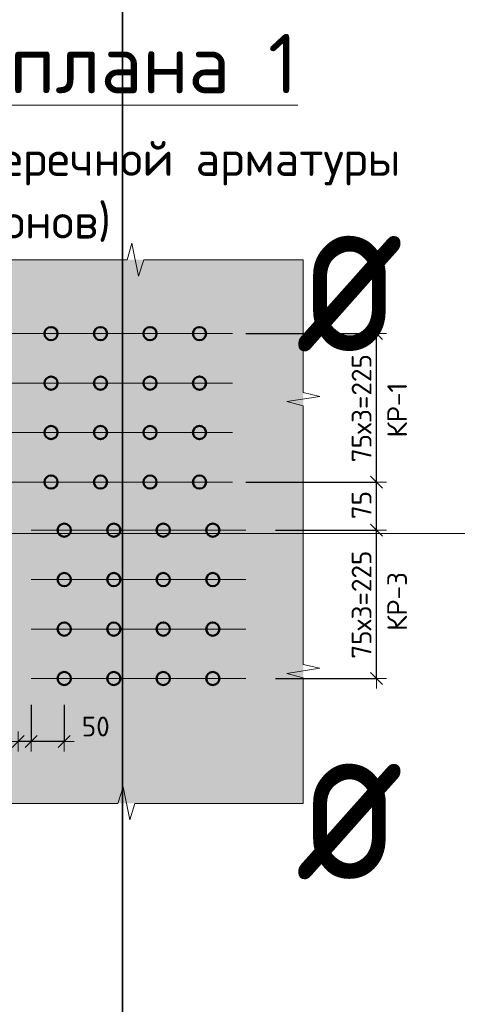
# Model space of a CAD drawing. Header units: metres. Extents: x -38 to 107, y -15 to 21.
# Tile 90 of 133: x 75.264 to 75.927, y 3.758 to 5.25. Entities that reach past the tile are written whole.
import ezdxf

# ---------------------------------------------------------------- set-up
doc = ezdxf.new("R2010")
doc.units = ezdxf.units.M
doc.header["$PDMODE"] = 65
doc.layers.add('XR$3$_3705', color=7, linetype='Continuous')
doc.layers.add('XR$5$_3705', color=7, linetype='Continuous')
for name, color, linetype, lineweight in [('XR$3$ВК__отв в полу 1-2 эт', 220, 'Continuous', 25), ('XR$3$Размерная линия (1)', 7, 'Continuous', 13), ('XR$3$Текст_ общее_1', 7, 'Continuous', 13), ('XR$5$ВК__отв в полу 1-2 эт', 220, 'Continuous', 25), ('XR$5$Размерная линия (1)', 7, 'Continuous', 13), ('XR$5$Текст_ общее_1', 7, 'Continuous', 13)]:
    doc.layers.add(name, color=color, linetype=linetype, lineweight=lineweight)
doc.styles.add('ISOCPEUR', font='txt')
doc.dimstyles.new('DIMSTYLE_23', dxfattribs={"dimtxt": 0.03, "dimasz": 0.03, "dimexe": 0, "dimexo": 0, "dimgap": 0.015, "dimtad": 2, "dimdec": 0, "dimlfac": 1000, "dimrnd": 5, "dimzin": 12, "dimdsep": 46, "dimtxsty": 'ISOCPEUR', "dimblk1": 'ALL_ML_STRICH', "dimblk2": 'ALL_ML_STRICH', "dimsah": 1, "dimcen": 0, "dimclrd": 7, "dimclre": 256, "dimclrt": 7, "dimadec": 0, "dimazin": 0, "dimtfac": 1, "dimtdec": 0, "dimtix": 1, "dimtmove": 2, "dimatfit": 3, "dimfxl": 0, "dimtvp": 1.2, "dimtzin": 0, "dimlwd": 0, "dimlwe": -3, "dimarcsym": 0})
doc.dimstyles.new('DIMSTYLE_24', dxfattribs={"dimtxt": 0.03, "dimasz": 0.03, "dimexe": 0, "dimexo": 0, "dimgap": 0.015, "dimtad": 2, "dimdec": 0, "dimlfac": 1000, "dimrnd": 5, "dimzin": 12, "dimdsep": 46, "dimtxsty": 'ISOCPEUR', "dimblk1": 'ALL_ML_STRICH', "dimblk2": 'ALL_ML_STRICH', "dimsah": 1, "dimcen": 0, "dimclrd": 7, "dimclre": 256, "dimclrt": 7, "dimadec": 0, "dimazin": 0, "dimtfac": 1, "dimtdec": 0, "dimtix": 1, "dimtmove": 2, "dimatfit": 3, "dimfxl": 0, "dimtzin": 0, "dimlwd": 0, "dimlwe": -3, "dimarcsym": 0})

# ---------------------------------------------------------------- blocks, each defined once
blk = doc.blocks.new('ЭЛЕМЕНТ_УЗОРА_7')
at = {"color": 7, "linetype": 'Continuous', "lineweight": 13, "transparency": 33554687}
for p, q in [((74.6496, 4.8864), (74.6496, 4.8864)), ((74.6496, 4.8864), (74.6496, 4.8864)), ((75.6936, 4.8864), (75.6936, 4.8864)), ((75.6936, 4.8864), (75.6936, 4.8864)), ((74.6496, 4.0624), (74.6496, 4.0624)), ((75.6936, 4.0624), (75.6936, 4.0624))]:
    blk.add_line(p, q, dxfattribs=at)
for points in [[(74.6496, 4.8864), (74.9048, 4.8864), (74.9121, 4.9114), (74.9221, 4.8614), (74.9304, 4.8864), (75.1716, 4.8864)], [(75.1716, 4.8864), (75.4268, 4.8864), (75.4341, 4.9114), (75.4441, 4.8614), (75.4524, 4.8864), (75.6936, 4.8864)], [(74.6496, 4.4744), (74.6496, 4.6759), (74.6246, 4.6816), (74.6746, 4.6895), (74.6496, 4.6961), (74.6496, 4.8864)], [(75.6936, 4.8864), (75.6936, 4.6849), (75.7186, 4.6792), (75.6686, 4.6713), (75.6936, 4.6648), (75.6936, 4.4744)], [(74.6496, 4.0624), (74.6496, 4.2639), (74.6246, 4.2696), (74.6746, 4.2775), (74.6496, 4.2841), (74.6496, 4.4744)], [(75.6936, 4.4744), (75.6936, 4.2729), (75.7186, 4.2672), (75.6686, 4.2593), (75.6936, 4.2528), (75.6936, 4.0624)], [(75.1716, 4.0624), (74.9163, 4.0624), (74.909, 4.0374), (74.8991, 4.0874), (74.8907, 4.0624), (74.6496, 4.0624), (74.6496, 4.0624)], [(75.6936, 4.0624), (75.6936, 4.0624), (75.4383, 4.0624), (75.431, 4.0374), (75.4211, 4.0874), (75.4127, 4.0624), (75.1716, 4.0624)]]:
    blk.add_lwpolyline(points, dxfattribs=at)
blk = doc.blocks.new('ALL_ML_STRICH')
at = {"color": 0, "linetype": 'ByBlock', "lineweight": -2}
for p, q in [((0, -0.5), (0, 0.5)), ((-1, 0), (0.5, 0)), ((-0.3, -0.3), (0.3, 0.3))]:
    blk.add_line(p, q, dxfattribs=at)
blk = doc.blocks.new('*D169')
at = {"layer": 'DEFPOINTS', "color": 7, "linetype": 'Continuous', "lineweight": 13, "transparency": 33554687}
for p in [(75.6316, 4.4766), (75.6316, 4.2516), (75.8046, 4.2516)]:
    blk.add_point(p, dxfattribs=at)
at = {"layer": 'XR$3$Размерная линия (1)', "color": 9, "linetype": 'Continuous', "lineweight": -2, "true_color": 0xc7c7c7, "transparency": 33554687}
for p, q in [((75.6516, 4.4766), (75.8046, 4.4766)), ((75.6516, 4.2516), (75.8046, 4.2516))]:
    blk.add_line(p, q, dxfattribs=at)
at = {"layer": 'XR$3$Размерная линия (1)', "color": 7, "linetype": 'Continuous', "lineweight": -2, "transparency": 33554687}
blk.add_line((75.8046, 4.2516), (75.8046, 4.4766), dxfattribs=at)
at = {"layer": 'XR$3$Размерная линия (1)', "color": 7, "linetype": 'Continuous', "lineweight": 13, "transparency": 33554687, "xscale": 0.03, "yscale": 0.03, "zscale": 0.03}
for p, rotation in [((75.8046, 4.4766), 90), ((75.8046, 4.2516), 270)]:
    blk.add_blockref('ALL_ML_STRICH', p, dxfattribs=dict(at, rotation=rotation))
at = {"layer": 'XR$3$Размерная линия (1)', "color": 7, "linetype": 'Continuous', "lineweight": 13, "transparency": 33554687, "insert": (75.7671, 4.2816), "char_height": 0.03, "width": 0.0015, "attachment_point": 1, "rotation": 90, "line_spacing_factor": 0.60241, "style": 'ISOCPEUR'}
blk.add_mtext('75х3=225', dxfattribs=at)
blk = doc.blocks.new('*D170')
at = {"layer": 'DEFPOINTS', "color": 7, "linetype": 'Continuous', "lineweight": 13, "transparency": 33554687}
for p in [(75.5866, 4.5494), (75.6316, 4.4766), (75.8046, 4.4766)]:
    blk.add_point(p, dxfattribs=at)
at = {"layer": 'XR$3$Размерная линия (1)', "color": 9, "linetype": 'Continuous', "lineweight": -2, "true_color": 0xc7c7c7, "transparency": 33554687}
for p, q in [((75.6066, 4.5494), (75.8046, 4.5494)), ((75.6516, 4.4766), (75.8046, 4.4766))]:
    blk.add_line(p, q, dxfattribs=at)
at = {"layer": 'XR$3$Размерная линия (1)', "color": 7, "linetype": 'Continuous', "lineweight": -2, "transparency": 33554687}
blk.add_line((75.8046, 4.4766), (75.8046, 4.5494), dxfattribs=at)
at = {"layer": 'XR$3$Размерная линия (1)', "color": 7, "linetype": 'Continuous', "lineweight": 13, "transparency": 33554687, "xscale": 0.03, "yscale": 0.03, "zscale": 0.03}
for p, rotation in [((75.8046, 4.5494), 90), ((75.8046, 4.4766), 270)]:
    blk.add_blockref('ALL_ML_STRICH', p, dxfattribs=dict(at, rotation=rotation))
at = {"layer": 'XR$3$Размерная линия (1)', "color": 7, "linetype": 'Continuous', "lineweight": 13, "transparency": 33554687, "insert": (75.7821, 4.5145), "char_height": 0.03, "width": 0.06, "attachment_point": 5, "rotation": 90, "style": 'ISOCPEUR'}
blk.add_mtext('\\A1;{75}', dxfattribs=at)
blk = doc.blocks.new('*D171')
at = {"layer": 'DEFPOINTS', "color": 7, "linetype": 'Continuous', "lineweight": 13, "transparency": 33554687}
for p in [(75.5866, 4.7744), (75.5866, 4.5494), (75.8046, 4.5494)]:
    blk.add_point(p, dxfattribs=at)
at = {"layer": 'XR$3$Размерная линия (1)', "color": 9, "linetype": 'Continuous', "lineweight": -2, "true_color": 0xc7c7c7, "transparency": 33554687}
for p, q in [((75.6066, 4.7744), (75.8046, 4.7744)), ((75.6066, 4.5494), (75.8046, 4.5494))]:
    blk.add_line(p, q, dxfattribs=at)
at = {"layer": 'XR$3$Размерная линия (1)', "color": 7, "linetype": 'Continuous', "lineweight": -2, "transparency": 33554687}
blk.add_line((75.8046, 4.5494), (75.8046, 4.7744), dxfattribs=at)
at = {"layer": 'XR$3$Размерная линия (1)', "color": 7, "linetype": 'Continuous', "lineweight": 13, "transparency": 33554687, "xscale": 0.03, "yscale": 0.03, "zscale": 0.03}
for p, rotation in [((75.8046, 4.7744), 90), ((75.8046, 4.5494), 270)]:
    blk.add_blockref('ALL_ML_STRICH', p, dxfattribs=dict(at, rotation=rotation))
at = {"layer": 'XR$3$Размерная линия (1)', "color": 7, "linetype": 'Continuous', "lineweight": 13, "transparency": 33554687, "insert": (75.7671, 4.5794), "char_height": 0.03, "width": 0.0015, "attachment_point": 1, "rotation": 90, "line_spacing_factor": 0.60241, "style": 'ISOCPEUR'}
blk.add_mtext('75х3=225', dxfattribs=at)
blk = doc.blocks.new('*D222')
at = {"layer": 'DEFPOINTS', "color": 7, "linetype": 'Continuous', "lineweight": 13, "transparency": 33554687}
for p in [(75.2816, 4.2316), (75.3316, 4.2316), (75.3316, 4.1563)]:
    blk.add_point(p, dxfattribs=at)
at = {"layer": 'XR$3$Размерная линия (1)', "color": 9, "linetype": 'Continuous', "lineweight": -2, "true_color": 0xc7c7c7, "transparency": 33554687}
for p, q in [((75.2816, 4.2116), (75.2816, 4.1563)), ((75.3316, 4.2116), (75.3316, 4.1563))]:
    blk.add_line(p, q, dxfattribs=at)
at = {"layer": 'XR$3$Размерная линия (1)', "color": 7, "linetype": 'Continuous', "lineweight": -2, "transparency": 33554687}
blk.add_line((75.3316, 4.1563), (75.2816, 4.1563), dxfattribs=at)
at = {"layer": 'XR$3$Размерная линия (1)', "color": 7, "linetype": 'Continuous', "lineweight": 13, "transparency": 33554687, "xscale": 0.03, "yscale": 0.03, "zscale": 0.03}
for p, rotation in [((75.2816, 4.1563), 180), ((75.3316, 4.1563), 360)]:
    blk.add_blockref('ALL_ML_STRICH', p, dxfattribs=dict(at, rotation=rotation))
at = {"layer": 'XR$3$Размерная линия (1)', "color": 7, "linetype": 'Continuous', "lineweight": 13, "transparency": 33554687, "insert": (75.3793, 4.1789), "char_height": 0.03, "width": 0.06, "attachment_point": 5, "style": 'ISOCPEUR'}
blk.add_mtext('\\A1;{50}', dxfattribs=at)
blk = doc.blocks.new('*D223')
at = {"layer": 'DEFPOINTS', "color": 7, "linetype": 'Continuous', "lineweight": 13, "transparency": 33554687}
for p in [(75.2816, 4.2316), (75.2616, 4.166), (75.2816, 4.1563)]:
    blk.add_point(p, dxfattribs=at)
at = {"layer": 'XR$3$Размерная линия (1)', "color": 9, "linetype": 'Continuous', "lineweight": -2, "true_color": 0xc7c7c7, "transparency": 33554687}
for p, q in [((75.2816, 4.2116), (75.2816, 4.1563)), ((75.2616, 4.1563), (75.2616, 4.1563))]:
    blk.add_line(p, q, dxfattribs=at)
at = {"layer": 'XR$3$Размерная линия (1)', "color": 7, "linetype": 'Continuous', "lineweight": -2, "transparency": 33554687}
blk.add_line((75.2816, 4.1563), (75.2616, 4.1563), dxfattribs=at)
at = {"layer": 'XR$3$Размерная линия (1)', "color": 7, "linetype": 'Continuous', "lineweight": 13, "transparency": 33554687, "xscale": 0.03, "yscale": 0.03, "zscale": 0.03}
for p, rotation in [((75.2616, 4.1563), 180), ((75.2816, 4.1563), 360)]:
    blk.add_blockref('ALL_ML_STRICH', p, dxfattribs=dict(at, rotation=rotation))
at = {"layer": 'XR$3$Размерная линия (1)', "color": 7, "linetype": 'Continuous', "lineweight": 13, "transparency": 33554687, "insert": (75.2185, 4.1788), "char_height": 0.03, "width": 0.06, "attachment_point": 5, "style": 'ISOCPEUR'}
blk.add_mtext('\\A1;{20}', dxfattribs=at)
blk = doc.blocks.new('ЭЛЕМЕНТ_УЗОРА_18')
at = {"color": 7, "linetype": 'Continuous', "lineweight": 13, "transparency": 33554687}
for p, q in [((74.6496, 4.8864), (74.6496, 4.8864)), ((74.6496, 4.8864), (74.6496, 4.8864)), ((75.6936, 4.8864), (75.6936, 4.8864)), ((75.6936, 4.8864), (75.6936, 4.8864)), ((74.6496, 4.0624), (74.6496, 4.0624)), ((75.6936, 4.0624), (75.6936, 4.0624))]:
    blk.add_line(p, q, dxfattribs=at)
for points in [[(74.6496, 4.8864), (74.9048, 4.8864), (74.9121, 4.9114), (74.9221, 4.8614), (74.9304, 4.8864), (75.1716, 4.8864)], [(75.1716, 4.8864), (75.4268, 4.8864), (75.4341, 4.9114), (75.4441, 4.8614), (75.4524, 4.8864), (75.6936, 4.8864)], [(74.6496, 4.4744), (74.6496, 4.6759), (74.6246, 4.6816), (74.6746, 4.6895), (74.6496, 4.6961), (74.6496, 4.8864)], [(75.6936, 4.8864), (75.6936, 4.6849), (75.7186, 4.6792), (75.6686, 4.6713), (75.6936, 4.6648), (75.6936, 4.4744)], [(74.6496, 4.0624), (74.6496, 4.2639), (74.6246, 4.2696), (74.6746, 4.2775), (74.6496, 4.2841), (74.6496, 4.4744)], [(75.6936, 4.4744), (75.6936, 4.2729), (75.7186, 4.2672), (75.6686, 4.2593), (75.6936, 4.2528), (75.6936, 4.0624)], [(75.1716, 4.0624), (74.9163, 4.0624), (74.909, 4.0374), (74.8991, 4.0874), (74.8907, 4.0624), (74.6496, 4.0624), (74.6496, 4.0624)], [(75.6936, 4.0624), (75.6936, 4.0624), (75.4383, 4.0624), (75.431, 4.0374), (75.4211, 4.0874), (75.4127, 4.0624), (75.1716, 4.0624)]]:
    blk.add_lwpolyline(points, dxfattribs=at)
blk = doc.blocks.new('*D689')
at = {"layer": 'DEFPOINTS', "color": 7, "linetype": 'Continuous', "lineweight": 13, "transparency": 33554687}
for p in [(75.6316, 4.4766), (75.6316, 4.2516), (75.8046, 4.2516)]:
    blk.add_point(p, dxfattribs=at)
at = {"layer": 'XR$5$Размерная линия (1)', "color": 9, "linetype": 'Continuous', "lineweight": -2, "true_color": 0xc7c7c7, "transparency": 33554687}
for p, q in [((75.6516, 4.4766), (75.8046, 4.4766)), ((75.6516, 4.2516), (75.8046, 4.2516))]:
    blk.add_line(p, q, dxfattribs=at)
at = {"layer": 'XR$5$Размерная линия (1)', "color": 7, "linetype": 'Continuous', "lineweight": -2, "transparency": 33554687}
blk.add_line((75.8046, 4.2516), (75.8046, 4.4766), dxfattribs=at)
at = {"layer": 'XR$5$Размерная линия (1)', "color": 7, "linetype": 'Continuous', "lineweight": 13, "transparency": 33554687, "xscale": 0.03, "yscale": 0.03, "zscale": 0.03}
for p, rotation in [((75.8046, 4.4766), 90), ((75.8046, 4.2516), 270)]:
    blk.add_blockref('ALL_ML_STRICH', p, dxfattribs=dict(at, rotation=rotation))
at = {"layer": 'XR$5$Размерная линия (1)', "color": 7, "linetype": 'Continuous', "lineweight": 13, "transparency": 33554687, "insert": (75.7671, 4.2816), "char_height": 0.03, "width": 0.0015, "attachment_point": 1, "rotation": 90, "line_spacing_factor": 0.60241, "style": 'ISOCPEUR'}
blk.add_mtext('75х3=225', dxfattribs=at)
blk = doc.blocks.new('*D690')
at = {"layer": 'DEFPOINTS', "color": 7, "linetype": 'Continuous', "lineweight": 13, "transparency": 33554687}
for p in [(75.5866, 4.5494), (75.6316, 4.4766), (75.8046, 4.4766)]:
    blk.add_point(p, dxfattribs=at)
at = {"layer": 'XR$5$Размерная линия (1)', "color": 9, "linetype": 'Continuous', "lineweight": -2, "true_color": 0xc7c7c7, "transparency": 33554687}
for p, q in [((75.6066, 4.5494), (75.8046, 4.5494)), ((75.6516, 4.4766), (75.8046, 4.4766))]:
    blk.add_line(p, q, dxfattribs=at)
at = {"layer": 'XR$5$Размерная линия (1)', "color": 7, "linetype": 'Continuous', "lineweight": -2, "transparency": 33554687}
blk.add_line((75.8046, 4.4766), (75.8046, 4.5494), dxfattribs=at)
at = {"layer": 'XR$5$Размерная линия (1)', "color": 7, "linetype": 'Continuous', "lineweight": 13, "transparency": 33554687, "xscale": 0.03, "yscale": 0.03, "zscale": 0.03}
for p, rotation in [((75.8046, 4.5494), 90), ((75.8046, 4.4766), 270)]:
    blk.add_blockref('ALL_ML_STRICH', p, dxfattribs=dict(at, rotation=rotation))
at = {"layer": 'XR$5$Размерная линия (1)', "color": 7, "linetype": 'Continuous', "lineweight": 13, "transparency": 33554687, "insert": (75.7821, 4.5145), "char_height": 0.03, "width": 0.06, "attachment_point": 5, "rotation": 90, "style": 'ISOCPEUR'}
blk.add_mtext('\\A1;{75}', dxfattribs=at)
blk = doc.blocks.new('*D691')
at = {"layer": 'DEFPOINTS', "color": 7, "linetype": 'Continuous', "lineweight": 13, "transparency": 33554687}
for p in [(75.5866, 4.7744), (75.5866, 4.5494), (75.8046, 4.5494)]:
    blk.add_point(p, dxfattribs=at)
at = {"layer": 'XR$5$Размерная линия (1)', "color": 9, "linetype": 'Continuous', "lineweight": -2, "true_color": 0xc7c7c7, "transparency": 33554687}
for p, q in [((75.6066, 4.7744), (75.8046, 4.7744)), ((75.6066, 4.5494), (75.8046, 4.5494))]:
    blk.add_line(p, q, dxfattribs=at)
at = {"layer": 'XR$5$Размерная линия (1)', "color": 7, "linetype": 'Continuous', "lineweight": -2, "transparency": 33554687}
blk.add_line((75.8046, 4.5494), (75.8046, 4.7744), dxfattribs=at)
at = {"layer": 'XR$5$Размерная линия (1)', "color": 7, "linetype": 'Continuous', "lineweight": 13, "transparency": 33554687, "xscale": 0.03, "yscale": 0.03, "zscale": 0.03}
for p, rotation in [((75.8046, 4.7744), 90), ((75.8046, 4.5494), 270)]:
    blk.add_blockref('ALL_ML_STRICH', p, dxfattribs=dict(at, rotation=rotation))
at = {"layer": 'XR$5$Размерная линия (1)', "color": 7, "linetype": 'Continuous', "lineweight": 13, "transparency": 33554687, "insert": (75.7671, 4.5794), "char_height": 0.03, "width": 0.0015, "attachment_point": 1, "rotation": 90, "line_spacing_factor": 0.60241, "style": 'ISOCPEUR'}
blk.add_mtext('75х3=225', dxfattribs=at)
blk = doc.blocks.new('*D783')
at = {"layer": 'DEFPOINTS', "color": 7, "linetype": 'Continuous', "lineweight": 13, "transparency": 33554687}
for p in [(75.2816, 4.2316), (75.3316, 4.2316), (75.3316, 4.1563)]:
    blk.add_point(p, dxfattribs=at)
at = {"layer": 'XR$5$Размерная линия (1)', "color": 9, "linetype": 'Continuous', "lineweight": -2, "true_color": 0xc7c7c7, "transparency": 33554687}
for p, q in [((75.2816, 4.2116), (75.2816, 4.1563)), ((75.3316, 4.2116), (75.3316, 4.1563))]:
    blk.add_line(p, q, dxfattribs=at)
at = {"layer": 'XR$5$Размерная линия (1)', "color": 7, "linetype": 'Continuous', "lineweight": -2, "transparency": 33554687}
blk.add_line((75.3316, 4.1563), (75.2816, 4.1563), dxfattribs=at)
at = {"layer": 'XR$5$Размерная линия (1)', "color": 7, "linetype": 'Continuous', "lineweight": 13, "transparency": 33554687, "xscale": 0.03, "yscale": 0.03, "zscale": 0.03}
for p, rotation in [((75.2816, 4.1563), 180), ((75.3316, 4.1563), 360)]:
    blk.add_blockref('ALL_ML_STRICH', p, dxfattribs=dict(at, rotation=rotation))
at = {"layer": 'XR$5$Размерная линия (1)', "color": 7, "linetype": 'Continuous', "lineweight": 13, "transparency": 33554687, "insert": (75.3793, 4.1789), "char_height": 0.03, "width": 0.06, "attachment_point": 5, "style": 'ISOCPEUR'}
blk.add_mtext('\\A1;{50}', dxfattribs=at)
blk = doc.blocks.new('*D784')
at = {"layer": 'DEFPOINTS', "color": 7, "linetype": 'Continuous', "lineweight": 13, "transparency": 33554687}
for p in [(75.2816, 4.2316), (75.2616, 4.166), (75.2816, 4.1563)]:
    blk.add_point(p, dxfattribs=at)
at = {"layer": 'XR$5$Размерная линия (1)', "color": 9, "linetype": 'Continuous', "lineweight": -2, "true_color": 0xc7c7c7, "transparency": 33554687}
for p, q in [((75.2816, 4.2116), (75.2816, 4.1563)), ((75.2616, 4.1563), (75.2616, 4.1563))]:
    blk.add_line(p, q, dxfattribs=at)
at = {"layer": 'XR$5$Размерная линия (1)', "color": 7, "linetype": 'Continuous', "lineweight": -2, "transparency": 33554687}
blk.add_line((75.2816, 4.1563), (75.2616, 4.1563), dxfattribs=at)
at = {"layer": 'XR$5$Размерная линия (1)', "color": 7, "linetype": 'Continuous', "lineweight": 13, "transparency": 33554687, "xscale": 0.03, "yscale": 0.03, "zscale": 0.03}
for p, rotation in [((75.2616, 4.1563), 180), ((75.2816, 4.1563), 360)]:
    blk.add_blockref('ALL_ML_STRICH', p, dxfattribs=dict(at, rotation=rotation))
at = {"layer": 'XR$5$Размерная линия (1)', "color": 7, "linetype": 'Continuous', "lineweight": 13, "transparency": 33554687, "insert": (75.2185, 4.1788), "char_height": 0.03, "width": 0.06, "attachment_point": 5, "style": 'ISOCPEUR'}
blk.add_mtext('\\A1;{20}', dxfattribs=at)

msp = doc.modelspace()

# ---------------------------------------------------------------- hatches: boundary and pattern name
at = {"linetype": 'Continuous', "lineweight": 13, "true_color": 0xf0eae8, "transparency": 33554687}
msp.add_hatch(color=7, dxfattribs=at).paths.add_polyline_path([(74.6496, 4.8864), (74.6496, 4.0624), (75.6936, 4.0624), (75.6936, 4.8864)])
msp.add_hatch(color=7, dxfattribs=at).paths.add_polyline_path([(74.6496, 4.8864), (74.6496, 4.0624), (75.6936, 4.0624), (75.6936, 4.8864)])

# ---------------------------------------------------------------- linework, layer by layer
at = {"color": 7, "linetype": 'Continuous', "lineweight": 35, "transparency": 33554687}
for p, q in [((75.4198, 5.2717), (75.4198, 4.4717)), ((75.4198, 4.4717), (75.4198, 3.6717))]:
    msp.add_line(p, q, dxfattribs=at)
at = {"color": 7, "linetype": 'Continuous', "lineweight": 13, "transparency": 33554687}
msp.add_line((86.4198, 4.4717), (67.9198, 4.4717), dxfattribs=at)
at = {"layer": 'XR$3$_3705', "color": 7, "linetype": 'Continuous', "lineweight": 50, "transparency": 33554687}
for centre in [(75.3116, 4.7744), (75.3866, 4.7744), (75.4616, 4.7744), (75.5366, 4.7744), (75.3116, 4.6994), (75.3866, 4.6994), (75.4616, 4.6994), (75.5366, 4.6994), (75.3116, 4.6244), (75.3866, 4.6244), (75.4616, 4.6244), (75.5366, 4.6244), (75.3116, 4.5494), (75.3866, 4.5494), (75.4616, 4.5494), (75.5366, 4.5494), (75.3316, 4.4766), (75.4066, 4.4766), (75.4816, 4.4766), (75.5566, 4.4766), (75.3316, 4.4016), (75.4066, 4.4016), (75.4816, 4.4016), (75.5566, 4.4016), (75.3316, 4.3266), (75.4066, 4.3266), (75.4816, 4.3266), (75.5566, 4.3266), (75.3316, 4.2516), (75.4066, 4.2516), (75.4816, 4.2516), (75.5566, 4.2516)]:
    msp.add_circle(centre, 0.01, dxfattribs=at)
at = {"layer": 'XR$3$ВК__отв в полу 1-2 эт', "color": 7, "linetype": 'Continuous', "lineweight": 13, "transparency": 33554687}
for p, q in [((75.5866, 4.7744), (74.7366, 4.7744)), ((75.5866, 4.6994), (74.7366, 4.6994)), ((75.5866, 4.6244), (74.7366, 4.6244)), ((75.5866, 4.5494), (74.7366, 4.5494)), ((75.6066, 4.4766), (75.2816, 4.4766)), ((75.6066, 4.4016), (75.2816, 4.4016)), ((75.6066, 4.3266), (75.2816, 4.3266)), ((75.6066, 4.2516), (75.2816, 4.2516))]:
    msp.add_line(p, q, dxfattribs=at)
at = {"layer": 'XR$5$_3705', "color": 7, "linetype": 'Continuous', "lineweight": 50, "transparency": 33554687}
for centre in [(75.3116, 4.7744), (75.3866, 4.7744), (75.4616, 4.7744), (75.5366, 4.7744), (75.3116, 4.6994), (75.3866, 4.6994), (75.4616, 4.6994), (75.5366, 4.6994), (75.3116, 4.6244), (75.3866, 4.6244), (75.4616, 4.6244), (75.5366, 4.6244), (75.3116, 4.5494), (75.3866, 4.5494), (75.4616, 4.5494), (75.5366, 4.5494), (75.3316, 4.4766), (75.4066, 4.4766), (75.4816, 4.4766), (75.5566, 4.4766), (75.3316, 4.4016), (75.4066, 4.4016), (75.4816, 4.4016), (75.5566, 4.4016), (75.3316, 4.3266), (75.4066, 4.3266), (75.4816, 4.3266), (75.5566, 4.3266), (75.3316, 4.2516), (75.4066, 4.2516), (75.4816, 4.2516), (75.5566, 4.2516)]:
    msp.add_circle(centre, 0.01, dxfattribs=at)
at = {"layer": 'XR$5$ВК__отв в полу 1-2 эт', "color": 7, "linetype": 'Continuous', "lineweight": 13, "transparency": 33554687}
for p, q in [((75.5866, 4.7744), (74.7366, 4.7744)), ((75.5866, 4.6994), (74.7366, 4.6994)), ((75.5866, 4.6244), (74.7366, 4.6244)), ((75.5866, 4.5494), (74.7366, 4.5494)), ((75.6066, 4.4766), (75.2816, 4.4766)), ((75.6066, 4.4016), (75.2816, 4.4016)), ((75.6066, 4.3266), (75.2816, 4.3266)), ((75.6066, 4.2516), (75.2816, 4.2516))]:
    msp.add_line(p, q, dxfattribs=at)

# ---------------------------------------------------------------- block references
at = {"color": 7, "linetype": 'Continuous', "lineweight": 13, "transparency": 33554687}
for name in ['ЭЛЕМЕНТ_УЗОРА_7', 'ЭЛЕМЕНТ_УЗОРА_18']:
    msp.add_blockref(name, (0, 0), dxfattribs=at)

# ---------------------------------------------------------------- texts
at = {"color": 7, "linetype": 'Continuous', "lineweight": 35, "transparency": 33554687, "char_height": 0.25, "width": 0.327205, "attachment_point": 7, "style": 'ISOCPEUR'}
for insert in [(75.6817, 4.7467), (75.6817, 3.9467)]:
    msp.add_mtext('\\W0.82;ø', dxfattribs=dict(at, insert=insert))
at = {"layer": 'XR$3$Текст_ общее_1', "color": 7, "linetype": 'Continuous', "lineweight": 13, "transparency": 33554687, "insert": (75.1817, 5.2286), "char_height": 0.09, "width": 2.301075, "attachment_point": 2, "line_spacing_factor": 1.084337}
msp.add_mtext('\\A1;{\\L\\fISOCPEUR|i0|b0;\\H0.090000;\\W1.000000;\\C7;  Деталь плана 1\\l}\\P{\\fISOCPEUR|i0|b0;\\H0.052500;\\W1.000000;\\C7;(схема раскладки поперечной арматуры}\\P{\\fISOCPEUR|i0|b0;\\H0.052500;\\W1.000000;\\C7;для пилонов)}\\P', dxfattribs=at)
at = {"layer": 'XR$3$Текст_ общее_1', "color": 7, "linetype": 'Continuous', "lineweight": 13, "transparency": 33554687, "char_height": 0.03, "attachment_point": 5, "rotation": 90, "style": 'ISOCPEUR'}
for s, insert, width in [('\\A1;{\\fISOCPEUR|i0|b0;\\H0.030000;\\W1.000000;\\C7;КР-1}\\P', (75.836, 4.6585), 0.097125), ('\\A1;{\\fISOCPEUR|i0|b0;\\H0.030000;\\W1.000000;\\C7;КР-3}\\P', (75.836, 4.3685), 0.104063)]:
    msp.add_mtext(s, dxfattribs=dict(at, insert=insert, width=width))
at = {"layer": 'XR$5$Текст_ общее_1', "color": 7, "linetype": 'Continuous', "lineweight": 13, "transparency": 33554687, "insert": (75.1817, 5.2286), "char_height": 0.09, "width": 2.301075, "attachment_point": 2, "line_spacing_factor": 1.084337}
msp.add_mtext('\\A1;{\\L\\fISOCPEUR|i0|b0;\\H0.090000;\\W1.000000;\\C7;  Деталь плана 1\\l}\\P{\\fISOCPEUR|i0|b0;\\H0.052500;\\W1.000000;\\C7;(схема раскладки поперечной арматуры}\\P{\\fISOCPEUR|i0|b0;\\H0.052500;\\W1.000000;\\C7;для пилонов)}\\P', dxfattribs=at)
at = {"layer": 'XR$5$Текст_ общее_1', "color": 7, "linetype": 'Continuous', "lineweight": 13, "transparency": 33554687, "char_height": 0.03, "attachment_point": 5, "rotation": 90, "style": 'ISOCPEUR'}
for s, insert, width in [('\\A1;{\\fISOCPEUR|i0|b0;\\H0.030000;\\W1.000000;\\C7;КР-1}\\P', (75.836, 4.6585), 0.097125), ('\\A1;{\\fISOCPEUR|i0|b0;\\H0.030000;\\W1.000000;\\C7;КР-3}\\P', (75.836, 4.3685), 0.104063)]:
    msp.add_mtext(s, dxfattribs=dict(at, insert=insert, width=width))

# ---------------------------------------------------------------- dimensions: what is measured, and where the dimension line sits
at = {"layer": 'XR$3$Размерная линия (1)', "color": 7, "linetype": 'Continuous', "lineweight": 13, "transparency": 33554687}
for base, p1, p2, picture, middle in [((75.8046, 4.7744), (75.6066, 4.5494), (75.6066, 4.7744), '*D171', (75.7896, 4.6619)), ((75.8046, 4.4766), (75.6516, 4.2516), (75.6516, 4.4766), '*D169', (75.7896, 4.3641))]:
    dim = msp.add_linear_dim(base=base, p1=p1, p2=p2, angle=90, text='75х3=225', dimstyle='DIMSTYLE_24', override={"dimpost": '<>', "dimclrd": 7, "dimclre": 9, "dimclrt": 7, "dimlwd": 0, "dimlwe": 65533}, dxfattribs=at)
    dim.commit()
    dim.dimension.update_dxf_attribs({"geometry": picture, "text_midpoint": middle, "dimtype": 160})
for base, p1, p2, angle, dimstyle, picture, middle in [((75.8046, 4.5494), (75.6516, 4.4766), (75.6066, 4.5494), 90, 'DIMSTYLE_24', '*D170', (75.7821, 4.5145)), ((75.2616, 4.1563), (75.2816, 4.2116), (75.2616, 4.1563), 180, 'DIMSTYLE_23', '*D223', (75.2185, 4.1788)), ((75.2816, 4.1563), (75.3316, 4.2116), (75.2816, 4.2116), 180, 'DIMSTYLE_23', '*D222', (75.3793, 4.1789))]:
    dim = msp.add_linear_dim(base=base, p1=p1, p2=p2, angle=angle, dimstyle=dimstyle, override={"dimpost": '<>', "dimclrd": 7, "dimclre": 9, "dimclrt": 7, "dimlwd": 0, "dimlwe": 65533}, dxfattribs=at)
    dim.commit()
    dim.dimension.update_dxf_attribs({"geometry": picture, "text_midpoint": middle, "dimtype": 160})
at = {"layer": 'XR$5$Размерная линия (1)', "color": 7, "linetype": 'Continuous', "lineweight": 13, "transparency": 33554687}
for base, p1, p2, picture, middle in [((75.8046, 4.7744), (75.6066, 4.5494), (75.6066, 4.7744), '*D691', (75.7896, 4.6619)), ((75.8046, 4.4766), (75.6516, 4.2516), (75.6516, 4.4766), '*D689', (75.7896, 4.3641))]:
    dim = msp.add_linear_dim(base=base, p1=p1, p2=p2, angle=90, text='75х3=225', dimstyle='DIMSTYLE_24', override={"dimpost": '<>', "dimclrd": 7, "dimclre": 9, "dimclrt": 7, "dimlwd": 0, "dimlwe": 65533}, dxfattribs=at)
    dim.commit()
    dim.dimension.update_dxf_attribs({"geometry": picture, "text_midpoint": middle, "dimtype": 160})
for base, p1, p2, angle, dimstyle, picture, middle in [((75.8046, 4.5494), (75.6516, 4.4766), (75.6066, 4.5494), 90, 'DIMSTYLE_24', '*D690', (75.7821, 4.5145)), ((75.2616, 4.1563), (75.2816, 4.2116), (75.2616, 4.1563), 180, 'DIMSTYLE_23', '*D784', (75.2185, 4.1788)), ((75.2816, 4.1563), (75.3316, 4.2116), (75.2816, 4.2116), 180, 'DIMSTYLE_23', '*D783', (75.3793, 4.1789))]:
    dim = msp.add_linear_dim(base=base, p1=p1, p2=p2, angle=angle, dimstyle=dimstyle, override={"dimpost": '<>', "dimclrd": 7, "dimclre": 9, "dimclrt": 7, "dimlwd": 0, "dimlwe": 65533}, dxfattribs=at)
    dim.commit()
    dim.dimension.update_dxf_attribs({"geometry": picture, "text_midpoint": middle, "dimtype": 160})

doc.saveas('drawing.dxf')
